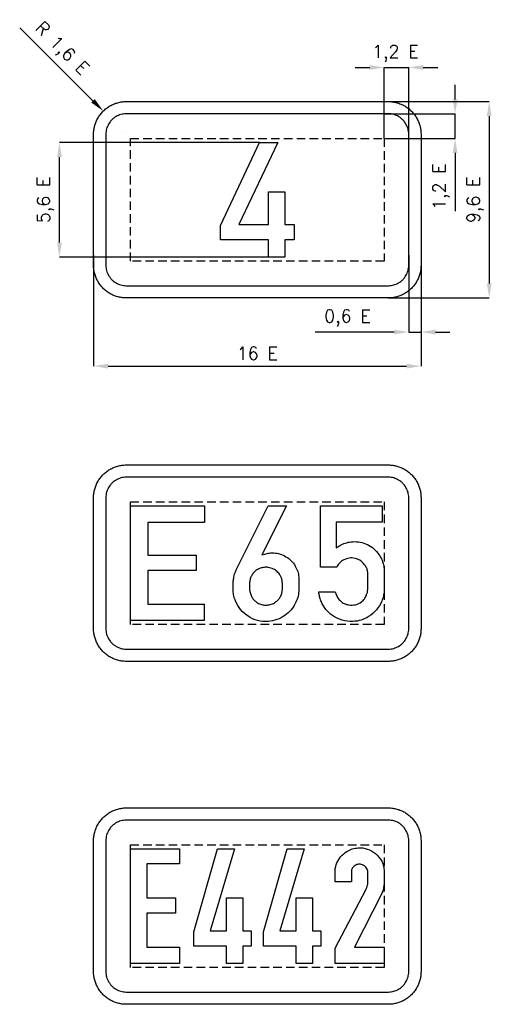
# Model space of a CAD drawing. Header units: millimetres. Extents: x -327 to 29902, y 978 to 3961.
# Tile 1 of 2: x -327 to 1065, y 1073 to 3961. Entities that reach past the tile are written whole.
import ezdxf

# ---------------------------------------------------------------- set-up
doc = ezdxf.new("R2010")
doc.units = ezdxf.units.MM
doc.header["$LTSCALE"] = 5
doc.linetypes.add('ČÁRKOVANÁX2', pattern=[1.5, 1, -0.5])
doc.layers.add('Kóty', color=2, linetype='Continuous')
doc.layers.add('Značka', color=7, linetype='Continuous')
doc.styles.get("Standard").update_dxf_attribs({"font": 'romand.shx', "height": 37.5})
doc.dimstyles.get("Standard").update_dxf_attribs({"dimtxt": 37.5, "dimasz": 42.5, "dimexe": 0.18, "dimexo": 0.0625, "dimgap": 18.75, "dimtad": 1, "dimdec": 0, "dimzin": 0, "dimdsep": 46, "dimtxsty": 'Standard', "dimcen": 0.09, "dimadec": 0, "dimazin": 0, "dimtfac": 1, "dimtdec": 0, "dimtofl": 0, "dimtmove": 0, "dimatfit": 3, "dimfxl": 1, "dimtolj": 1, "dimtzin": 0, "dimarcsym": 0})

# ---------------------------------------------------------------- blocks, each defined once
blk = doc.blocks.new('*D1')
at = {"layer": 'Defpoints', "color": 0, "transparency": 16777216}
for p in [(813.9, 3270.4), (849.9, 3270.4), (813.9, 3044.9)]:
    blk.add_point(p, dxfattribs=at)
at = {"layer": 'Kóty', "color": 0, "lineweight": -2, "transparency": 16777216}
for p, q in [((813.9, 3270.4), (813.9, 3044.7)), ((849.9, 3270.4), (849.9, 3044.7)), ((771.4, 3044.9), (539.7, 3044.9)), ((892.4, 3044.9), (934.9, 3044.9))]:
    blk.add_line(p, q, dxfattribs=at)
at = {"layer": 'Kóty', "color": 0, "transparency": 16777216}
for points in [[(771.4, 3052), (771.4, 3037.8), (813.9, 3044.9)], [(892.4, 3052), (892.4, 3037.8), (849.9, 3044.9)]]:
    blk.add_solid(points, dxfattribs=at)
at = {"layer": 'Kóty', "color": 0, "transparency": 16777216, "insert": (634.3, 3086), "char_height": 37.5, "attachment_point": 5}
blk.add_mtext('\\A1;0,6 E', dxfattribs=at)
blk = doc.blocks.new('*D2')
at = {"layer": 'Defpoints', "color": 0, "transparency": 16777216}
for p in [(742, 3720.9), (753.9, 3144.9), (1049.9, 3144.9)]:
    blk.add_point(p, dxfattribs=at)
at = {"layer": 'Kóty', "color": 0, "lineweight": -2, "transparency": 16777216}
for p, q in [((742.1, 3720.9), (1050.1, 3720.9)), ((1049.9, 3678.4), (1049.9, 3187.4)), ((754, 3144.9), (1050.1, 3144.9))]:
    blk.add_line(p, q, dxfattribs=at)
at = {"layer": 'Kóty', "color": 0, "transparency": 16777216}
for points in [[(1042.9, 3678.4), (1057, 3678.4), (1049.9, 3720.9)], [(1042.9, 3187.4), (1057, 3187.4), (1049.9, 3144.9)]]:
    blk.add_solid(points, dxfattribs=at)
at = {"layer": 'Kóty', "color": 0, "transparency": 16777216, "insert": (1008.9, 3432.9), "char_height": 37.5, "attachment_point": 5, "rotation": 90}
blk.add_mtext('\\A1;9,6 E', dxfattribs=at)
blk = doc.blocks.new('*D3')
at = {"layer": 'Defpoints', "color": 0, "transparency": 16777216}
for p in [(-110.1, 3270.4), (849.9, 3270.4), (849.9, 2944.9)]:
    blk.add_point(p, dxfattribs=at)
at = {"layer": 'Kóty', "color": 0, "lineweight": -2, "transparency": 16777216}
for p, q in [((-110.1, 3270.4), (-110.1, 2944.7)), ((849.9, 3270.3), (849.9, 2944.7)), ((-67.6, 2944.9), (807.4, 2944.9))]:
    blk.add_line(p, q, dxfattribs=at)
at = {"layer": 'Kóty', "color": 0, "transparency": 16777216}
for points in [[(-67.6, 2952), (-67.6, 2937.8), (-110.1, 2944.9)], [(807.4, 2952), (807.4, 2937.8), (849.9, 2944.9)]]:
    blk.add_solid(points, dxfattribs=at)
at = {"layer": 'Kóty', "color": 0, "transparency": 16777216, "insert": (369.9, 2982.4), "char_height": 37.5, "attachment_point": 5}
blk.add_mtext('\\A1;16 E', dxfattribs=at)
blk = doc.blocks.new('*D4')
at = {"layer": 'Defpoints', "color": 0, "transparency": 16777216}
for p in [(-210.1, 3600.4), (376, 3600.4), (402.5, 3264.9)]:
    blk.add_point(p, dxfattribs=at)
at = {"layer": 'Kóty', "color": 0, "lineweight": -2, "transparency": 16777216}
for p, q in [((375.9, 3600.4), (-210.2, 3600.4)), ((-210.1, 3307.4), (-210.1, 3557.9)), ((402.4, 3264.9), (-210.2, 3264.9))]:
    blk.add_line(p, q, dxfattribs=at)
at = {"layer": 'Kóty', "color": 0, "transparency": 16777216}
for points in [[(-217.1, 3557.9), (-203, 3557.9), (-210.1, 3600.4)], [(-217.1, 3307.4), (-203, 3307.4), (-210.1, 3264.9)]]:
    blk.add_solid(points, dxfattribs=at)
at = {"layer": 'Kóty', "color": 0, "transparency": 16777216, "insert": (-251.1, 3432.7), "char_height": 37.5, "attachment_point": 5, "rotation": 90}
blk.add_mtext('\\A1;5,6 E', dxfattribs=at)
blk = doc.blocks.new('*D5')
at = {"layer": 'Defpoints', "color": 0, "transparency": 16777216}
for p in [(-81.6, 3693.1), (-17.1, 3628.9)]:
    blk.add_point(p, dxfattribs=at)
at = {"layer": 'Kóty', "color": 0, "lineweight": -2, "transparency": 16777216}
for p, q in [((-326.7, 3936.9), (-111.8, 3723.1)), ((-17.2, 3628.9), (-17.1, 3628.9)), ((-17.1, 3628.8), (-17.1, 3629))]:
    blk.add_line(p, q, dxfattribs=at)
at = {"layer": 'Kóty', "color": 0, "transparency": 16777216}
blk.add_solid([(-106.8, 3728.1), (-116.8, 3718), (-81.6, 3693.1)], dxfattribs=at)
at = {"layer": 'Kóty', "color": 0, "transparency": 16777216, "insert": (-205.3, 3874.1), "char_height": 37.5, "attachment_point": 5, "rotation": 315.1372}
blk.add_mtext('\\A1;R 1,6 E', dxfattribs=at)

msp = doc.modelspace()

# ---------------------------------------------------------------- linework, layer by layer
at = {"layer": 'Kóty'}
for p, q in [((657, 3820.9), (699.5, 3820.9)), ((742, 3612.9), (742, 3821.1)), ((813.9, 3612.9), (813.9, 3821.1)), ((856.4, 3820.9), (898.9, 3820.9)), ((949.9, 3727.4), (949.9, 3769.9)), ((742, 3684.9), (950.1, 3684.9)), ((742, 3612.9), (950.1, 3612.9)), ((949.9, 3570.4), (949.9, 3399.3))]:
    msp.add_line(p, q, dxfattribs=at)
for points in [[(742, 3820.9), (813.9, 3820.9)], [(949.9, 3612.9), (949.9, 3684.9)], [(813.9, 3044.9), (849.9, 3044.9)]]:
    msp.add_lwpolyline(points, dxfattribs=at)
for points in [[(699.5, 3828), (699.5, 3813.8), (742, 3820.9)], [(856.4, 3828), (856.4, 3813.8), (813.9, 3820.9)], [(942.9, 3727.4), (957, 3727.4), (949.9, 3684.9)], [(942.9, 3570.4), (957, 3570.4), (949.9, 3612.9)]]:
    msp.add_solid(points, dxfattribs=at)
at = {"layer": 'Značka', "color": 5}
for points in [[(-14.1, 3144.9), (-14.4, 3144.9), (-14.8, 3144.9, -0.032173), (-27.2, 3145.8, -0.035446), (-39.4, 3148.3, -0.036269), (-51.2, 3152.3, -0.034431), (-62.3, 3157.9, -0.033728), (-72.6, 3164.8, -0.034092), (-81.9, 3173, -0.034209), (-90.2, 3182.3, -0.034228), (-97.1, 3192.7, -0.034041), (-102.6, 3203.8, -0.033417), (-106.7, 3215.6, -0.034125), (-109.2, 3227.7, -0.036744), (-110.1, 3240.1), (-110.1, 3240.5), (-110.1, 3240.9), (-110.1, 3624.9), (-110.1, 3625.3), (-110.1, 3625.6, -0.032179), (-109.2, 3638, -0.035444), (-106.7, 3650.2, -0.036267), (-102.7, 3662, -0.034422), (-97.1, 3673.1, -0.03372), (-90.2, 3683.4, -0.034079), (-81.9, 3692.8, -0.034215), (-72.6, 3701, -0.034236), (-62.3, 3707.9, -0.034046), (-51.2, 3713.5, -0.033402), (-39.4, 3717.5, -0.034121), (-27.2, 3720.1, -0.036743), (-14.8, 3720.9), (-14.4, 3720.9), (-14.1, 3720.9), (753.9, 3720.9), (754.3, 3720.9), (754.7, 3720.9, -0.032174), (767.1, 3720, -0.035446), (779.3, 3717.5, -0.03627), (791.1, 3713.5, -0.034433), (802.2, 3707.9, -0.033732), (812.5, 3701, -0.034093), (821.8, 3692.8, -0.034211), (830.1, 3683.5, -0.03423), (837, 3673.1, -0.034042), (842.5, 3662, -0.03342), (846.5, 3650.2, -0.034129), (849.1, 3638, -0.036747), (849.9, 3625.6), (849.9, 3625.3), (849.9, 3624.9), (849.9, 3240.9), (849.9, 3240.5), (849.9, 3240.1, -0.032182), (849.1, 3227.7, -0.035442), (846.5, 3215.6, -0.036269), (842.6, 3203.8, -0.034419), (837, 3192.7, -0.033722), (830.1, 3182.3, -0.034076), (821.8, 3173, -0.034211), (812.5, 3164.8, -0.034237), (802.2, 3157.9, -0.034047), (791, 3152.3, -0.033401), (779.3, 3148.3, -0.034122), (767.1, 3145.7, -0.036743), (754.7, 3144.9), (754.3, 3144.9), (753.9, 3144.9), (-14.1, 3144.9)], [(-14.1, 3144.9), (-14.4, 3144.9), (-14.8, 3144.9, -0.032173), (-27.2, 3145.8, -0.035446), (-39.4, 3148.3, -0.036269), (-51.2, 3152.3, -0.034431), (-62.3, 3157.9, -0.033728), (-72.6, 3164.8, -0.034092), (-81.9, 3173, -0.034209), (-90.2, 3182.3, -0.034228), (-97.1, 3192.7, -0.034041), (-102.6, 3203.8, -0.033417), (-106.7, 3215.6, -0.034125), (-109.2, 3227.7, -0.036744), (-110.1, 3240.1), (-110.1, 3240.5), (-110.1, 3240.9), (-110.1, 3624.9), (-110.1, 3625.3), (-110.1, 3625.6, -0.032179), (-109.2, 3638, -0.035444), (-106.7, 3650.2, -0.036267), (-102.7, 3662, -0.034422), (-97.1, 3673.1, -0.03372), (-90.2, 3683.4, -0.034079), (-81.9, 3692.8, -0.034215), (-72.6, 3701, -0.034236), (-62.3, 3707.9, -0.034046), (-51.2, 3713.5, -0.033402), (-39.4, 3717.5, -0.034121), (-27.2, 3720.1, -0.036743), (-14.8, 3720.9), (-14.4, 3720.9), (-14.1, 3720.9), (753.9, 3720.9), (754.3, 3720.9), (754.7, 3720.9, -0.032174), (767.1, 3720, -0.035446), (779.3, 3717.5, -0.03627), (791.1, 3713.5, -0.034433), (802.2, 3707.9, -0.033732), (812.5, 3701, -0.034093), (821.8, 3692.8, -0.034211), (830.1, 3683.5, -0.03423), (837, 3673.1, -0.034042), (842.5, 3662, -0.03342), (846.5, 3650.2, -0.034129), (849.1, 3638, -0.036747), (849.9, 3625.6), (849.9, 3625.3), (849.9, 3624.9), (849.9, 3240.9), (849.9, 3240.5), (849.9, 3240.1, -0.032182), (849.1, 3227.7, -0.035442), (846.5, 3215.6, -0.036269), (842.6, 3203.8, -0.034419), (837, 3192.7, -0.033722), (830.1, 3182.3, -0.034076), (821.8, 3173, -0.034211), (812.5, 3164.8, -0.034237), (802.2, 3157.9, -0.034047), (791, 3152.3, -0.033401), (779.3, 3148.3, -0.034122), (767.1, 3145.7, -0.036743), (754.7, 3144.9), (754.3, 3144.9), (753.9, 3144.9), (-14.1, 3144.9)], [(-14.1, 3180.9), (753.9, 3180.9), (754.2, 3180.9), (754.4, 3180.9, 0.032179), (762.2, 3181.4, 0.035456), (769.8, 3183, 0.036267), (777.1, 3185.5, 0.034428), (784.1, 3189, 0.033733), (790.5, 3193.3, 0.034076), (796.4, 3198.5, 0.034198), (801.5, 3204.3, 0.034208), (805.8, 3210.7, 0.034041), (809.3, 3217.7, 0.033415), (811.8, 3225.1, 0.034126), (813.4, 3232.7, 0.03674), (813.9, 3240.4), (813.9, 3240.6), (813.9, 3240.9), (813.9, 3624.9), (813.9, 3625.1), (813.9, 3625.4, 0.03218), (813.4, 3633.1, 0.035452), (811.8, 3640.7, 0.036272), (809.3, 3648.1, 0.03441), (805.8, 3655, 0.033714), (801.5, 3661.5, 0.034082), (796.4, 3667.3, 0.034209), (790.5, 3672.5, 0.034232), (784.1, 3676.8, 0.034027), (777.1, 3680.2, 0.033418), (769.8, 3682.8, 0.034111), (762.2, 3684.4, 0.036749), (754.4, 3684.9), (754.2, 3684.9), (753.9, 3684.9), (-14.1, 3684.9), (-14.3, 3684.9), (-14.5, 3684.9, 0.032179), (-22.3, 3684.3, 0.035457), (-29.9, 3682.8, 0.036267), (-37.3, 3680.3, 0.034424), (-44.2, 3676.8, 0.033731), (-50.7, 3672.5, 0.034079), (-56.5, 3667.3, 0.034202), (-61.6, 3661.5, 0.034214), (-65.9, 3655, 0.034038), (-69.4, 3648.1, 0.033412), (-71.9, 3640.7, 0.034124), (-73.5, 3633.1, 0.036744), (-74.1, 3625.4), (-74.1, 3625.1), (-74.1, 3624.9), (-74.1, 3240.9), (-74.1, 3240.6), (-74.1, 3240.4, 0.03218), (-73.5, 3232.7, 0.035446), (-71.9, 3225.1, 0.036272), (-69.4, 3217.7, 0.034415), (-65.9, 3210.7, 0.03371), (-61.6, 3204.3, 0.034082), (-56.5, 3198.5, 0.03421), (-50.7, 3193.3, 0.034229), (-44.2, 3189, 0.034026), (-37.2, 3185.5, 0.033416), (-29.9, 3183, 0.034113), (-22.3, 3181.4, 0.036749), (-14.5, 3180.9), (-14.3, 3180.9), (-14.1, 3180.9)]]:
    msp.add_lwpolyline(points, format="xyb", dxfattribs=at)
at = {"layer": 'Značka', "color": 6, "linetype": 'ČÁRKOVANÁX2', "ltscale": 5}
for points in [[(-2.1, 3252.9), (-2.1, 3612.9), (741.9, 3612.9), (741.9, 3252.9), (-2.1, 3252.9)], [(-2.1, 2187.1), (-2.1, 2547.1), (741.9, 2547.1), (741.9, 2187.1), (-2.1, 2187.1)], [(-2.1, 1181.4), (-2.1, 1541.4), (741.9, 1541.4), (741.9, 1181.4), (-2.1, 1181.4)]]:
    msp.add_lwpolyline(points, dxfattribs=at)
at = {"layer": 'Značka', "color": 5}
msp.add_lwpolyline([(402.5, 3264.9), (402.5, 3315.6), (262.1, 3315.6), (262.1, 3357.5), (376, 3600.4), (430, 3600.4), (316, 3360.7), (402.5, 3360.7), (402.5, 3456.5), (450.4, 3456.3), (450.4, 3360.7), (477.7, 3360.7), (477.7, 3315.6), (450.4, 3315.6), (450.4, 3264.9), (402.5, 3264.9)], dxfattribs=at)
at = {"layer": 'Značka', "color": 3}
for points in [[(-14.1, 2079.1), (-14.4, 2079.1), (-14.8, 2079.1, -0.032183), (-27.2, 2080, -0.035441), (-39.4, 2082.5, -0.036269), (-51.2, 2086.5, -0.034418), (-62.3, 2092.1, -0.033724), (-72.6, 2099, -0.034081), (-81.9, 2107.2, -0.034206), (-90.2, 2116.6, -0.03423), (-97.1, 2126.9, -0.034045), (-102.6, 2138, -0.033412), (-106.7, 2149.8, -0.034128), (-109.2, 2162, -0.036745), (-110.1, 2174.4), (-110.1, 2174.8), (-110.1, 2175.1), (-110.1, 2559.1), (-110.1, 2559.5), (-110.1, 2559.9, -0.032179), (-109.2, 2572.3, -0.035444), (-106.7, 2584.5, -0.036267), (-102.7, 2596.2, -0.034422), (-97.1, 2607.4, -0.03372), (-90.2, 2617.7, -0.034079), (-81.9, 2627, -0.034215), (-72.6, 2635.3, -0.034236), (-62.3, 2642.1, -0.034046), (-51.2, 2647.7, -0.033402), (-39.4, 2651.7, -0.034121), (-27.2, 2654.3, -0.036743), (-14.8, 2655.1), (-14.4, 2655.1), (-14.1, 2655.1), (753.9, 2655.1), (754.3, 2655.1), (754.7, 2655.1, -0.032174), (767.1, 2654.3, -0.035446), (779.3, 2651.7, -0.03627), (791.1, 2647.7, -0.034433), (802.2, 2642.1, -0.033732), (812.5, 2635.2, -0.034093), (821.8, 2627, -0.034211), (830.1, 2617.7, -0.03423), (837, 2607.4, -0.034042), (842.5, 2596.2, -0.03342), (846.5, 2584.5, -0.034129), (849.1, 2572.3, -0.036747), (849.9, 2559.9), (849.9, 2559.5), (849.9, 2559.1), (849.9, 2175.1), (849.9, 2174.8), (849.9, 2174.4, -0.032183), (849.1, 2162, -0.035441), (846.5, 2149.8, -0.03627), (842.6, 2138, -0.03442), (837, 2126.9, -0.033728), (830.1, 2116.6, -0.034082), (821.8, 2107.2, -0.034208), (812.5, 2099, -0.034233), (802.2, 2092.1, -0.034047), (791, 2086.6, -0.033415), (779.3, 2082.5, -0.034132), (767.1, 2080, -0.036748), (754.7, 2079.1), (754.3, 2079.1), (753.9, 2079.1), (-14.1, 2079.1)], [(-14.1, 2079.1), (-14.4, 2079.1), (-14.8, 2079.1, -0.032183), (-27.2, 2080, -0.035441), (-39.4, 2082.5, -0.036269), (-51.2, 2086.5, -0.034418), (-62.3, 2092.1, -0.033724), (-72.6, 2099, -0.034081), (-81.9, 2107.2, -0.034206), (-90.2, 2116.6, -0.03423), (-97.1, 2126.9, -0.034045), (-102.6, 2138, -0.033412), (-106.7, 2149.8, -0.034128), (-109.2, 2162, -0.036745), (-110.1, 2174.4), (-110.1, 2174.8), (-110.1, 2175.1), (-110.1, 2559.1), (-110.1, 2559.5), (-110.1, 2559.9, -0.032179), (-109.2, 2572.3, -0.035444), (-106.7, 2584.5, -0.036267), (-102.7, 2596.2, -0.034422), (-97.1, 2607.4, -0.03372), (-90.2, 2617.7, -0.034079), (-81.9, 2627, -0.034215), (-72.6, 2635.3, -0.034236), (-62.3, 2642.1, -0.034046), (-51.2, 2647.7, -0.033402), (-39.4, 2651.7, -0.034121), (-27.2, 2654.3, -0.036743), (-14.8, 2655.1), (-14.4, 2655.1), (-14.1, 2655.1), (753.9, 2655.1), (754.3, 2655.1), (754.7, 2655.1, -0.032174), (767.1, 2654.3, -0.035446), (779.3, 2651.7, -0.03627), (791.1, 2647.7, -0.034433), (802.2, 2642.1, -0.033732), (812.5, 2635.2, -0.034093), (821.8, 2627, -0.034211), (830.1, 2617.7, -0.03423), (837, 2607.4, -0.034042), (842.5, 2596.2, -0.03342), (846.5, 2584.5, -0.034129), (849.1, 2572.3, -0.036747), (849.9, 2559.9), (849.9, 2559.5), (849.9, 2559.1), (849.9, 2175.1), (849.9, 2174.8), (849.9, 2174.4, -0.032183), (849.1, 2162, -0.035441), (846.5, 2149.8, -0.03627), (842.6, 2138, -0.03442), (837, 2126.9, -0.033728), (830.1, 2116.6, -0.034082), (821.8, 2107.2, -0.034208), (812.5, 2099, -0.034233), (802.2, 2092.1, -0.034047), (791, 2086.6, -0.033415), (779.3, 2082.5, -0.034132), (767.1, 2080, -0.036748), (754.7, 2079.1), (754.3, 2079.1), (753.9, 2079.1), (-14.1, 2079.1)], [(-14.1, 2115.1), (753.9, 2115.1), (754.2, 2115.1), (754.4, 2115.1, 0.032179), (762.2, 2115.7, 0.035449), (769.8, 2117.3, 0.036267), (777.1, 2119.7, 0.034421), (784.1, 2123.2, 0.033726), (790.5, 2127.6, 0.034082), (796.4, 2132.7, 0.034203), (801.5, 2138.5, 0.034226), (805.8, 2145, 0.034049), (809.3, 2151.9, 0.033417), (811.8, 2159.3, 0.034126), (813.4, 2166.9, 0.036741), (813.9, 2174.7), (813.9, 2174.9), (813.9, 2175.1), (813.9, 2559.1), (813.9, 2559.4), (813.9, 2559.6, 0.03218), (813.4, 2567.4, 0.035452), (811.8, 2575, 0.036272), (809.3, 2582.3, 0.03441), (805.8, 2589.3, 0.033714), (801.5, 2595.7, 0.034082), (796.4, 2601.6, 0.034209), (790.5, 2606.7, 0.034232), (784.1, 2611, 0.034027), (777.1, 2614.5, 0.033418), (769.8, 2617, 0.034111), (762.2, 2618.6, 0.036749), (754.4, 2619.1), (754.2, 2619.1), (753.9, 2619.1), (-14.1, 2619.1), (-14.3, 2619.1), (-14.5, 2619.1, 0.032179), (-22.3, 2618.6, 0.035457), (-29.9, 2617, 0.036267), (-37.3, 2614.5, 0.034424), (-44.2, 2611, 0.033731), (-50.7, 2606.7, 0.034079), (-56.5, 2601.6, 0.034202), (-61.6, 2595.7, 0.034214), (-65.9, 2589.3, 0.034038), (-69.4, 2582.3, 0.033412), (-71.9, 2575, 0.034124), (-73.5, 2567.4, 0.036744), (-74.1, 2559.6), (-74.1, 2559.4), (-74.1, 2559.1), (-74.1, 2175.1), (-74.1, 2174.9), (-74.1, 2174.7, 0.03218), (-73.5, 2166.9, 0.035443), (-71.9, 2159.3, 0.036267), (-69.4, 2151.9, 0.034426), (-65.9, 2145, 0.033723), (-61.6, 2138.5, 0.034082), (-56.5, 2132.7, 0.034204), (-50.7, 2127.6, 0.034223), (-44.2, 2123.2, 0.034047), (-37.2, 2119.8, 0.033416), (-29.9, 2117.3, 0.034129), (-22.3, 2115.6, 0.036741), (-14.5, 2115.1), (-14.3, 2115.1), (-14.1, 2115.1)], [(455.8, 2535), (383.7, 2391.4), (387.9, 2392.8), (392, 2394, -0.039137), (405.1, 2396.7, -0.045945), (418.5, 2397, -0.066127), (436.9, 2393.7, -0.062058), (453.9, 2385.9, -0.06447), (469.4, 2374, -0.067455), (481.2, 2358.6, -0.060642), (488.3, 2342.9, -0.062965), (491.3, 2326.1, -0.005454), (491.4, 2324.2), (491.5, 2322.4), (491.5, 2289.9, -0.001846), (491.5, 2287.5, -0.00561), (491.4, 2285.1, -0.057604), (488.4, 2266.3, -0.056111), (481.2, 2248.5, -0.06555), (468.3, 2229.4, -0.061128), (450.9, 2214.1, -0.069338), (427.5, 2201.7, -0.074498), (401.6, 2196.3, -0.086605), (370.9, 2199, -0.085331), (342.8, 2211.9, -0.080121), (321, 2231.3, -0.076175), (306.2, 2256.4, -0.04451), (301.3, 2270.8, -0.055004), (299.4, 2285.8, -0.006129), (299.4, 2287.9, -0.002027), (299.4, 2289.9), (299.4, 2312.4), (299.5, 2314.2, -0.001966), (299.7, 2316, -0.015251), (300.7, 2323.6, -0.023871), (302.3, 2331.2, -0.024147), (304.4, 2338, -0.019806), (307.1, 2344.7), (308.1, 2347), (309.2, 2349.3), (401.6, 2535), (455.8, 2535)], [(598.7, 2282.9), (599.3, 2280.8, 0.007362), (599.9, 2278.6, 0.061327), (605.4, 2266.4, 0.076052), (614, 2256.2, 0.081243), (624.9, 2248.7, 0.074035), (637.7, 2244.8, 0.102538), (657.8, 2245.4, 0.116974), (675.5, 2254.2, 0.072312), (683.8, 2262.5, 0.05881), (689.7, 2272.8, 0.043849), (692.6, 2281.3, 0.050812), (693.9, 2290.1, 0.010911), (694, 2292.5, 0.00364), (694, 2294.9), (694, 2335.6, 0.008543), (693.7, 2340.4, 0.025957), (693, 2345, 0.068296), (689.5, 2354.8, 0.054033), (683.6, 2363.6, 0.069266), (673.3, 2373.5, 0.080558), (660.6, 2379.9, 0.097813), (643.9, 2382.3, 0.091133), (627, 2378.3, 0.085474), (613.6, 2370.2, 0.103675), (604.4, 2358.1, 0.009552), (603.6, 2356.6), (602.9, 2355.1), (555.7, 2355.1), (555.7, 2535.1), (735.7, 2535.1), (735.7, 2487.2), (600.7, 2487.2), (600.7, 2411.6, -0.00507), (606.3, 2415.4, -0.015225), (612, 2418.9, -0.051733), (627.8, 2426, -0.052711), (644.8, 2429.6, -0.065794), (666.4, 2429.6, -0.065551), (687.3, 2424, -0.069367), (707.3, 2413, -0.071353), (723.5, 2396.8, -0.059639), (733.7, 2380.3, -0.0538), (739.9, 2361.9, -0.024799), (741.4, 2354.4, -0.033758), (741.9, 2346.8, -0.00379), (741.9, 2345.8), (741.9, 2344.8), (741.9, 2290.8, -0.001783), (741.9, 2288.4, -0.0054), (741.8, 2286, -0.045328), (739.6, 2270.7, -0.043669), (734.8, 2255.8, -0.08087), (719.1, 2229.8, -0.084535), (696, 2210.3, -0.069813), (674.1, 2200.1, -0.066783), (650.3, 2196.2, -0.084626), (618.7, 2199.9, -0.08873), (590.1, 2213.9, -0.074193), (571, 2231.7, -0.070961), (557.7, 2254.1, -0.035765), (553.4, 2266.1, -0.037183), (550.8, 2278.5, -0.004945), (550.6, 2280.7), (550.3, 2282.9), (598.7, 2282.9)], [(347.3, 2309.7), (347.3, 2289.7), (347.5, 2288.2), (347.7, 2286.7, 0.046134), (350.5, 2275.4, 0.065933), (355.6, 2265.1, 0.065634), (362.3, 2257, 0.058914), (370.8, 2250.8, 0.067217), (382.3, 2245.8, 0.06936), (394.6, 2244.1, 0.072193), (407.8, 2245.8, 0.068719), (420, 2250.9, 0.044871), (426.8, 2255.6, 0.047761), (432.7, 2261.4, 0.063442), (438.7, 2270.7, 0.065658), (442.2, 2281.1, 0.021307), (442.9, 2285.5, 0.007126), (443.4, 2289.9), (443.4, 2309.4, 0.003149), (443.2, 2311.8, 0.009334), (442.9, 2314.1, 0.051253), (440.7, 2323.5, 0.055528), (436.4, 2332.3, 0.074999), (428.1, 2342.5, 0.072367), (417.2, 2349.9, 0.044074), (409.9, 2352.9, 0.04372), (402.2, 2354.6, 0.018559), (398.9, 2355, 0.017928), (395.5, 2355.1, 0.05759), (384.4, 2353.9, 0.060852), (374, 2350.1, 0.069267), (363.6, 2343.4, 0.070574), (355.5, 2334.2, 0.064054), (350.3, 2324, 0.060752), (347.7, 2313, 0.006549), (347.5, 2311.3, 0.002184), (347.3, 2309.7)], [(-14.1, 1073.4), (-14.4, 1073.4), (-14.8, 1073.4, -0.03218), (-27.2, 1074.2, -0.035443), (-39.4, 1076.8, -0.036267), (-51.2, 1080.8, -0.03442), (-62.3, 1086.4, -0.033722), (-72.6, 1093.3, -0.034084), (-81.9, 1101.5, -0.034209), (-90.2, 1110.8, -0.03423), (-97.1, 1121.2, -0.034044), (-102.6, 1132.3, -0.033412), (-106.7, 1144, -0.034127), (-109.2, 1156.2, -0.036745), (-110.1, 1168.6), (-110.1, 1169), (-110.1, 1169.4), (-110.1, 1553.4), (-110.1, 1553.7), (-110.1, 1554.1, -0.03218), (-109.2, 1566.5, -0.035444), (-106.7, 1578.7, -0.036266), (-102.7, 1590.5, -0.034423), (-97.1, 1601.6, -0.033726), (-90.2, 1611.9, -0.034085), (-81.9, 1621.3, -0.034211), (-72.6, 1629.5, -0.034232), (-62.3, 1636.4, -0.034046), (-51.2, 1641.9, -0.033415), (-39.4, 1646, -0.034131), (-27.2, 1648.5, -0.036748), (-14.8, 1649.4), (-14.4, 1649.4), (-14.1, 1649.4), (753.9, 1649.4), (754.3, 1649.4), (754.7, 1649.4, -0.032183), (767.1, 1648.5, -0.035441), (779.3, 1646, -0.03627), (791.1, 1642, -0.03442), (802.2, 1636.4, -0.033728), (812.5, 1629.5, -0.034082), (821.8, 1621.3, -0.034208), (830.1, 1611.9, -0.034233), (837, 1601.6, -0.034047), (842.5, 1590.5, -0.033414), (846.5, 1578.7, -0.034131), (849.1, 1566.5, -0.036748), (849.9, 1554.1), (849.9, 1553.7), (849.9, 1553.4), (849.9, 1169.4), (849.9, 1169), (849.9, 1168.6, -0.032183), (849.1, 1156.2, -0.035441), (846.5, 1144, -0.036269), (842.6, 1132.3, -0.034418), (837, 1121.2, -0.033724), (830.1, 1110.8, -0.034081), (821.8, 1101.5, -0.034206), (812.5, 1093.2, -0.03423), (802.2, 1086.4, -0.034045), (791, 1080.8, -0.033412), (779.3, 1076.8, -0.034128), (767.1, 1074.2, -0.036745), (754.7, 1073.4), (754.3, 1073.4), (753.9, 1073.4), (-14.1, 1073.4)], [(-14.1, 1073.4), (-14.4, 1073.4), (-14.8, 1073.4, -0.03218), (-27.2, 1074.2, -0.035443), (-39.4, 1076.8, -0.036267), (-51.2, 1080.8, -0.03442), (-62.3, 1086.4, -0.033722), (-72.6, 1093.3, -0.034084), (-81.9, 1101.5, -0.034209), (-90.2, 1110.8, -0.03423), (-97.1, 1121.2, -0.034044), (-102.6, 1132.3, -0.033412), (-106.7, 1144, -0.034127), (-109.2, 1156.2, -0.036745), (-110.1, 1168.6), (-110.1, 1169), (-110.1, 1169.4), (-110.1, 1553.4), (-110.1, 1553.7), (-110.1, 1554.1, -0.03218), (-109.2, 1566.5, -0.035444), (-106.7, 1578.7, -0.036266), (-102.7, 1590.5, -0.034423), (-97.1, 1601.6, -0.033726), (-90.2, 1611.9, -0.034085), (-81.9, 1621.3, -0.034211), (-72.6, 1629.5, -0.034232), (-62.3, 1636.4, -0.034046), (-51.2, 1641.9, -0.033415), (-39.4, 1646, -0.034131), (-27.2, 1648.5, -0.036748), (-14.8, 1649.4), (-14.4, 1649.4), (-14.1, 1649.4), (753.9, 1649.4), (754.3, 1649.4), (754.7, 1649.4, -0.032183), (767.1, 1648.5, -0.035441), (779.3, 1646, -0.03627), (791.1, 1642, -0.03442), (802.2, 1636.4, -0.033728), (812.5, 1629.5, -0.034082), (821.8, 1621.3, -0.034208), (830.1, 1611.9, -0.034233), (837, 1601.6, -0.034047), (842.5, 1590.5, -0.033414), (846.5, 1578.7, -0.034131), (849.1, 1566.5, -0.036748), (849.9, 1554.1), (849.9, 1553.7), (849.9, 1553.4), (849.9, 1169.4), (849.9, 1169), (849.9, 1168.6, -0.032183), (849.1, 1156.2, -0.035441), (846.5, 1144, -0.036269), (842.6, 1132.3, -0.034418), (837, 1121.2, -0.033724), (830.1, 1110.8, -0.034081), (821.8, 1101.5, -0.034206), (812.5, 1093.2, -0.03423), (802.2, 1086.4, -0.034045), (791, 1080.8, -0.033412), (779.3, 1076.8, -0.034128), (767.1, 1074.2, -0.036745), (754.7, 1073.4), (754.3, 1073.4), (753.9, 1073.4), (-14.1, 1073.4)], [(-14.1, 1109.4), (753.9, 1109.4), (754.2, 1109.4), (754.4, 1109.4, 0.03218), (762.2, 1109.9, 0.035443), (769.8, 1111.5, 0.036267), (777.1, 1114, 0.034426), (784.1, 1117.5, 0.033723), (790.5, 1121.8, 0.034082), (796.4, 1126.9, 0.034204), (801.5, 1132.8, 0.034223), (805.8, 1139.2, 0.034047), (809.3, 1146.2, 0.033416), (811.8, 1153.5, 0.034129), (813.4, 1161.2, 0.036741), (813.9, 1168.9), (813.9, 1169.1), (813.9, 1169.4), (813.9, 1553.4), (813.9, 1553.6), (813.9, 1553.8, 0.032179), (813.4, 1561.6, 0.03545), (811.8, 1569.2, 0.036265), (809.3, 1576.6, 0.034416), (805.8, 1583.5, 0.033726), (801.5, 1590, 0.034082), (796.4, 1595.8, 0.034203), (790.5, 1600.9, 0.034226), (784.1, 1605.3, 0.034049), (777.1, 1608.7, 0.033417), (769.8, 1611.2, 0.034126), (762.2, 1612.9, 0.036741), (754.4, 1613.4), (754.2, 1613.4), (753.9, 1613.4), (-14.1, 1613.4), (-14.3, 1613.4), (-14.5, 1613.4, 0.032179), (-22.3, 1612.8, 0.03545), (-29.9, 1611.2, 0.036267), (-37.3, 1608.8, 0.034416), (-44.2, 1605.3, 0.033724), (-50.7, 1600.9, 0.034085), (-56.5, 1595.8, 0.034207), (-61.6, 1590, 0.034232), (-65.9, 1583.5, 0.034047), (-69.4, 1576.6, 0.033413), (-71.9, 1569.2, 0.034127), (-73.5, 1561.6, 0.036744), (-74.1, 1553.8), (-74.1, 1553.6), (-74.1, 1553.4), (-74.1, 1169.4), (-74.1, 1169.1), (-74.1, 1168.9, 0.03218), (-73.5, 1161.2, 0.035444), (-71.9, 1153.5, 0.036267), (-69.4, 1146.2, 0.034421), (-65.9, 1139.2, 0.033721), (-61.6, 1132.8, 0.034085), (-56.5, 1126.9, 0.034208), (-50.7, 1121.8, 0.034229), (-44.2, 1117.5, 0.034044), (-37.2, 1114, 0.033413), (-29.9, 1111.5, 0.034127), (-22.3, 1109.9, 0.036744), (-14.5, 1109.4), (-14.3, 1109.4), (-14.1, 1109.4)], [(598, 1193.4), (598, 1238.4), (687.7, 1409.5), (689, 1411.8, 0.017998), (690.2, 1414.2, 0.025176), (691.4, 1417.4, 0.013148), (692.5, 1420.7, 0.017067), (693.3, 1423.9, 0.037924), (693.7, 1427.2), (693.8, 1428.4), (693.8, 1429.7), (693.8, 1461.2), (693.7, 1462.7), (693.6, 1464.2, 0.08197), (691.7, 1470.1, 0.063939), (688.1, 1475.3, 0.077652), (682.1, 1480.6, 0.090372), (674.7, 1483.7, 0.119794), (664, 1483.7, 0.119965), (654.3, 1478.8, 0.105412), (648.2, 1471.8, 0.117477), (645.8, 1463.2), (645.8, 1462), (645.8, 1460.8), (645.8, 1432.8), (598, 1432.8), (598, 1463.2), (598, 1464.7), (598.1, 1466.2, -0.043388), (599.8, 1477.3, -0.044621), (603.4, 1488, -0.083929), (615.2, 1506.9, -0.078531), (632.4, 1521.2, -0.063906), (648.4, 1528.9, -0.067317), (665.7, 1532.1, -0.100455), (692.2, 1528.8, -0.097006), (716, 1515.2, -0.102913), (734.8, 1492.8, -0.126679), (741.8, 1465.6), (741.8, 1464.1), (741.8, 1462.6), (741.8, 1429.5), (741.8, 1428.3), (741.7, 1427.1, -0.021208), (741.1, 1421.5, -0.012393), (740.2, 1416, -0.016362), (738.7, 1409, -0.029102), (736.5, 1402.3), (736.2, 1401.4), (735.8, 1400.5), (655.2, 1241.3), (741.9, 1241.3), (741.9, 1193.4), (598, 1193.4)]]:
    msp.add_lwpolyline(points, format="xyb", dxfattribs=at)
for points in [[(-2.1, 2199.1), (-2.1, 2535.1), (214.7, 2535.1), (214.7, 2486.7), (48.9, 2486.7), (48.9, 2390.9), (190.3, 2390.9), (190.3, 2345.9), (48.9, 2345.9), (48.9, 2246.9), (214.3, 2246.9), (214.3, 2199.1), (-2.1, 2199.1)], [(-2.1, 1193.4), (-2.1, 1529.4), (141.7, 1529.4), (141.7, 1484.9), (45.6, 1484.9), (45.6, 1385.6), (129.8, 1385.6), (129.8, 1340.6), (45.6, 1340.6), (45.6, 1241.3), (141.7, 1241.3), (141.7, 1193.4), (-2.1, 1193.4)], [(279.8, 1193.4), (279.8, 1244.2), (183.9, 1244.2), (183.9, 1286.4), (253.4, 1529.4), (303.5, 1529.4), (232, 1289.3), (279.8, 1289.3), (279.8, 1385.2), (328, 1385.2), (328, 1289.3), (351.8, 1289.3), (351.8, 1244.2), (328, 1244.2), (328, 1193.4), (279.8, 1193.4)], [(484, 1193.4), (484, 1244.2), (388.2, 1244.2), (388.2, 1286.4), (457.6, 1529.4), (507.8, 1529.4), (436.2, 1289.3), (484, 1289.3), (484, 1385.2), (532.2, 1385.2), (532.2, 1289.3), (556, 1289.3), (556, 1244.2), (532.2, 1244.2), (532.2, 1193.4), (484, 1193.4)]]:
    msp.add_lwpolyline(points, dxfattribs=at)

# ---------------------------------------------------------------- texts
at = {"layer": 'Kóty', "insert": (774.7, 3862), "char_height": 37.5, "attachment_point": 5}
msp.add_mtext('\\A1;1,2 E', dxfattribs=at)
at = {"layer": 'Kóty', "insert": (908.9, 3471.6), "char_height": 37.5, "attachment_point": 5, "rotation": 90}
msp.add_mtext('\\A1;1,2 E', dxfattribs=at)

# ---------------------------------------------------------------- dimensions: what is measured, and where the dimension line sits
at = {"layer": 'Kóty'}
dim = msp.add_radius_dim(center=(-17.1, 3628.9), mpoint=(-81.6, 3693.1), text='R 1,6 E', dimstyle='Standard', dxfattribs=at)
dim.commit()
dim.dimension.update_dxf_attribs({"geometry": '*D5', "text_midpoint": (-205.3, 3874.1)})
for base, p1, p2, text, picture, middle in [((1049.9, 3144.9), (742, 3720.9), (753.9, 3144.9), '9,6 E', '*D2', (1008.9, 3432.9)), ((-210.1, 3600.4), (402.5, 3264.9), (376, 3600.4), '5,6 E', '*D4', (-251.1, 3432.7))]:
    dim = msp.add_linear_dim(base=base, p1=p1, p2=p2, angle=90, text=text, dimstyle='Standard', dxfattribs=at)
    dim.commit()
    dim.dimension.update_dxf_attribs({"geometry": picture, "text_midpoint": middle})
for base, p1, p2, text, picture, middle in [((849.9, 2944.9), (-110.1, 3270.4), (849.9, 3270.4), '16 E', '*D3', (369.9, 2982.4)), ((813.9, 3044.9), (849.9, 3270.4), (813.9, 3270.4), '0,6 E', '*D1', (634.3, 3086))]:
    dim = msp.add_linear_dim(base=base, p1=p1, p2=p2, text=text, dimstyle='Standard', dxfattribs=at)
    dim.commit()
    dim.dimension.update_dxf_attribs({"geometry": picture, "text_midpoint": middle})

doc.saveas('drawing.dxf')
